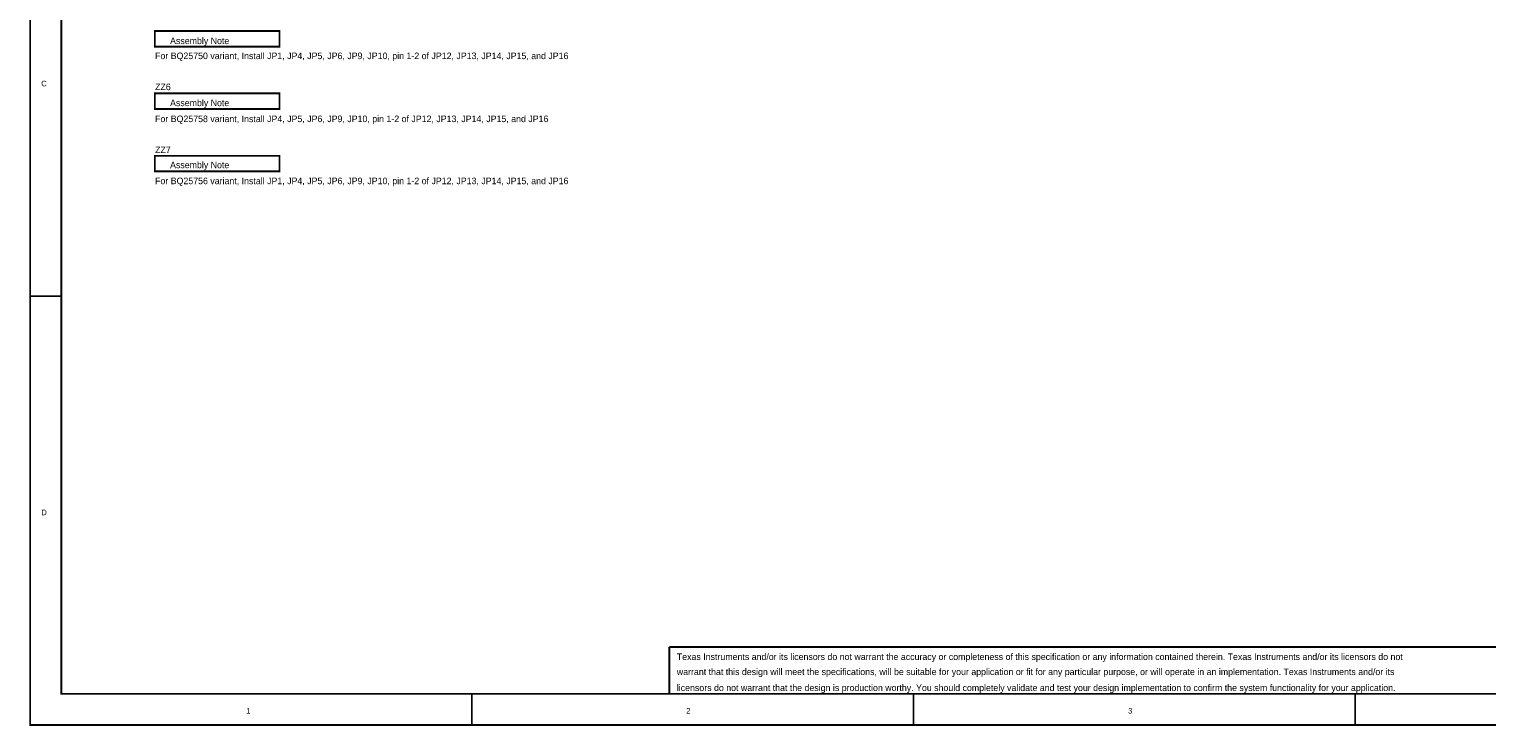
# Model space of a CAD drawing. Header units: inches. Extents: x 0 to 17, y 0 to 11.
# Tile 1 of 39: x 0 to 9.3, y 0 to 4.5. Entities that reach past the tile are written whole.
import ezdxf

# ---------------------------------------------------------------- set-up
doc = ezdxf.new("R2010")
doc.units = ezdxf.units.IN
doc.header["$MEASUREMENT"] = 0
doc.layers.add('Sheet', color=255, linetype='Continuous')

msp = doc.modelspace()

# ---------------------------------------------------------------- linework, layer by layer
at = {"layer": 'Sheet'}
for points in [[(0.0008, 11, 0.0118, 0.0118, 0), (17, 11, 0.0118, 0.0118, 0), (17, 0, 0.0118, 0.0118, 0), (0.0008, 0, 0.0118, 0.0118, 0), (0.0008, 11, 0.0118, 0.0118, 0)], [(0.0008, 11, 0.0039, 0.0039, 0), (0.0008, 0, 0.0039, 0.0039, 0), (17, 0, 0.0039, 0.0039, 0), (17, 11, 0.0039, 0.0039, 0), (0.0008, 11, 0.0039, 0.0039, 0), (0.0008, 11, 0.0039, 0.0039, 0)], [(0.2005, 10.7995, 0.0118, 0.0118, 0), (16.8002, 10.7995, 0.0118, 0.0118, 0), (16.8002, 0.1998, 0.0118, 0.0118, 0), (0.2005, 0.1998, 0.0118, 0.0118, 0), (0.2005, 10.7995, 0.0118, 0.0118, 0)], [(0.2005, 10.7995, 0.0039, 0.0039, 0), (0.2005, 0.1998, 0.0039, 0.0039, 0), (16.8002, 0.1998, 0.0039, 0.0039, 0), (16.8002, 10.7995, 0.0039, 0.0039, 0), (0.2005, 10.7995, 0.0039, 0.0039, 0), (0.2005, 10.7995, 0.0039, 0.0039, 0)], [(0.8005, 4.4499, 0.0118, 0.0118, 0), (1.6003, 4.4499, 0.0118, 0.0118, 0), (1.6003, 4.3496, 0.0118, 0.0118, 0), (0.8005, 4.3496, 0.0118, 0.0118, 0), (0.8005, 4.4499, 0.0118, 0.0118, 0)], [(0.8005, 4.4499, 0.0039, 0.0039, 0), (0.8005, 4.3496, 0.0039, 0.0039, 0), (1.6003, 4.3496, 0.0039, 0.0039, 0), (1.6003, 4.4499, 0.0039, 0.0039, 0), (0.8005, 4.4499, 0.0039, 0.0039, 0), (0.8005, 4.4499, 0.0039, 0.0039, 0)], [(0.8005, 4.05, 0.0118, 0.0118, 0), (1.6003, 4.05, 0.0118, 0.0118, 0), (1.6003, 3.9497, 0.0118, 0.0118, 0), (0.8005, 3.9497, 0.0118, 0.0118, 0), (0.8005, 4.05, 0.0118, 0.0118, 0)], [(0.8005, 4.05, 0.0039, 0.0039, 0), (0.8005, 3.9497, 0.0039, 0.0039, 0), (1.6003, 3.9497, 0.0039, 0.0039, 0), (1.6003, 4.05, 0.0039, 0.0039, 0), (0.8005, 4.05, 0.0039, 0.0039, 0), (0.8005, 4.05, 0.0039, 0.0039, 0)], [(0.8005, 3.6497, 0.0118, 0.0118, 0), (1.6003, 3.6497, 0.0118, 0.0118, 0), (1.6003, 3.5498, 0.0118, 0.0118, 0), (0.8005, 3.5498, 0.0118, 0.0118, 0), (0.8005, 3.6497, 0.0118, 0.0118, 0)], [(0.8005, 3.6497, 0.0039, 0.0039, 0), (0.8005, 3.5498, 0.0039, 0.0039, 0), (1.6003, 3.5498, 0.0039, 0.0039, 0), (1.6003, 3.6497, 0.0039, 0.0039, 0), (0.8005, 3.6497, 0.0039, 0.0039, 0), (0.8005, 3.6497, 0.0039, 0.0039, 0)]]:
    msp.add_lwpolyline(points, format="xyseb", close=True, dxfattribs=at)
for points in [[(0.0004, 2.75, 0.0118, 0.0118, 0), (0.2005, 2.75, 0.0118, 0.0118, 0)], [(4.1004, 0.4998, 0.0118, 0.0118, 0), (11.6001, 0.4998, 0.0118, 0.0118, 0)], [(4.1004, 0.4998, 0.0118, 0.0118, 0), (4.1004, 0.1998, 0.0118, 0.0118, 0)], [(2.8336, 0, 0.0118, 0.0118, 0), (2.8336, 0.1998, 0.0118, 0.0118, 0)], [(5.6668, 0, 0.0118, 0.0118, 0), (5.6668, 0.1998, 0.0118, 0.0118, 0)], [(8.5, 0, 0.0118, 0.0118, 0), (8.5, 0.1998, 0.0118, 0.0118, 0)]]:
    msp.add_lwpolyline(points, format="xyseb", dxfattribs=at)

# ---------------------------------------------------------------- texts
for s, height, p in [('Assembly Note', 0.042215, (0.8985, 4.3662)), ('For BQ25750 variant, Install JP1, JP4, JP5, JP6, JP9, JP10, pin 1-2 of JP12, JP13, JP14, JP15, and JP16', 0.0422149, (0.8021, 4.2697)), ('C', 0.0362, (0.0724, 4.0948)), ('ZZ6', 0.04221, (0.8021, 4.0707)), ('Assembly Note', 0.042215, (0.8985, 3.9682)), ('For BQ25758 variant, Install JP4, JP5, JP6, JP9, JP10, pin 1-2 of JP12, JP13, JP14, JP15, and JP16', 0.042215, (0.8021, 3.8657)), ('ZZ7', 0.04221, (0.8021, 3.6667)), ('Assembly Note', 0.042215, (0.8985, 3.5702)), ('For BQ25756 variant, Install JP1, JP4, JP5, JP6, JP9, JP10, pin 1-2 of JP12, JP13, JP14, JP15, and JP16', 0.0422149, (0.8021, 3.4677)), ('D', 0.0362, (0.0724, 1.3448)), ('Texas Instruments and/or its licensors do not warrant the accuracy or completeness of this specification or any information contained therein. Texas Instruments and/or its licensors do not ', 0.0422149, (4.149, 0.4161)), ('warrant that this design will meet the specifications, will be suitable for your application or fit for any particular purpose, or will operate in an implementation. Texas Instruments and/or its ', 0.0422149, (4.149, 0.3196)), ('licensors do not warrant that the design is production worthy. You should completely validate and test your design implementation to confirm the system functionality for your application.', 0.0422149, (4.149, 0.2171)), ('1', 0.0362, (1.387, 0.0724)), ('2', 0.0362, (4.2093, 0.0724)), ('3', 0.0362, (7.0436, 0.0724))]:
    msp.add_text(s, height=height, dxfattribs=at).set_placement(p)

doc.saveas('drawing.dxf')
